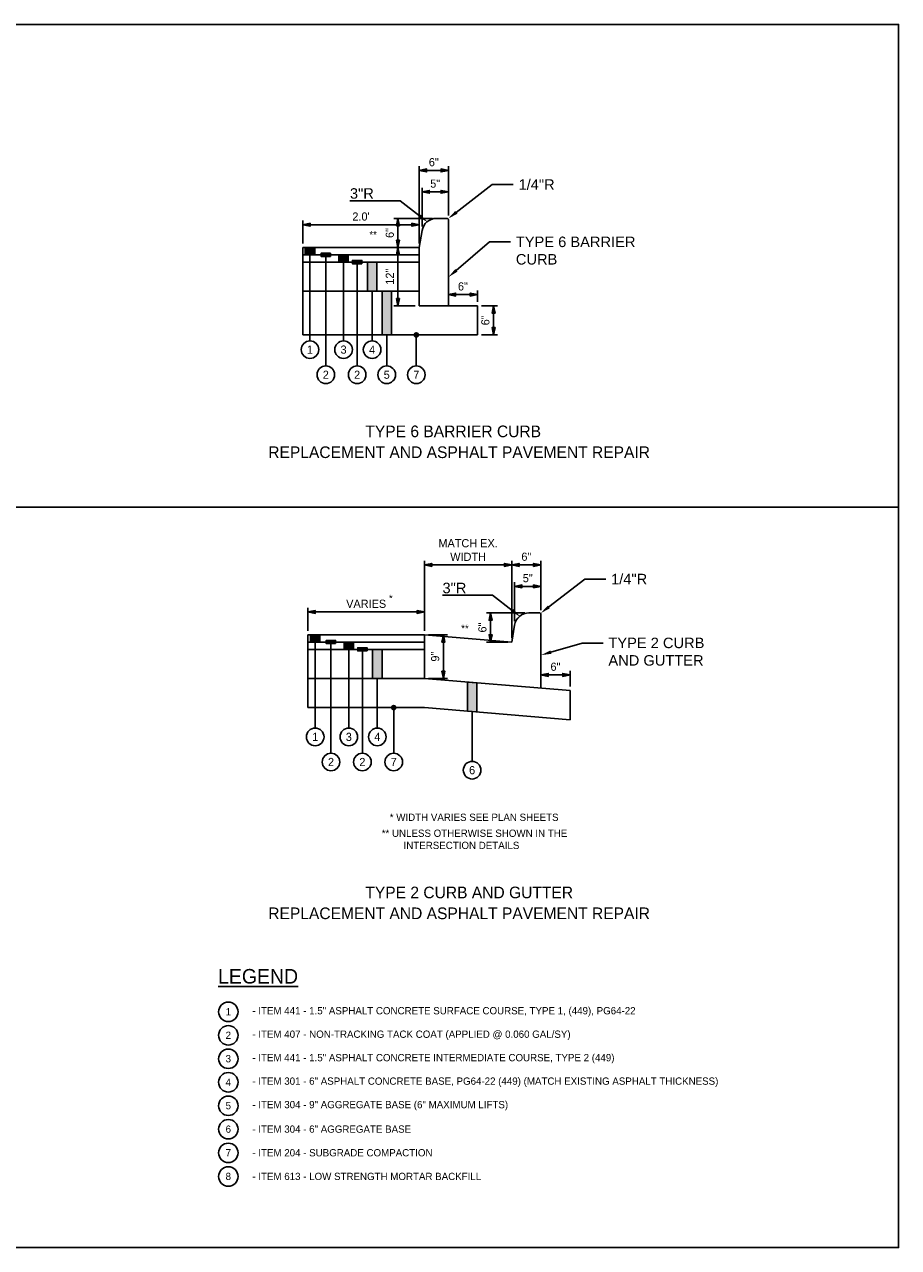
# Model space of a CAD drawing. Header units: feet. Extents: x 6 to 192, y 3 to 83.
# Tile 2 of 3: x 22 to 37, y 3 to 24. Entities that reach past the tile are written whole.
import ezdxf
from ezdxf import colors
from ezdxf.entities.mleader import LeaderData, LeaderLine
from ezdxf.math import Vec2, Vec3

# ---------------------------------------------------------------- set-up
doc = ezdxf.new("R2010")
doc.units = ezdxf.units.FT
doc.header["$MEASUREMENT"] = 0
doc.layers.add('COLUMNS', color=6, linetype='Continuous', plot=False)
for name, color, linetype in [('D-TITLE', 3, 'Continuous'), ('PV_P_Text', 10, 'Continuous'), ('SH_Border', 7, 'Continuous')]:
    doc.layers.add(name, color=color, linetype=linetype)
doc.styles.add('Slanted-Normal', font='font31.shx', dxfattribs={"height": 0.14})
doc.styles.add('STANARD', font='font31.shx')
doc.styles.get("Standard").update_dxf_attribs({"font": 'arial.ttf'})
doc.dimstyles.new('Dec-1  Slanted', dxfattribs={"dimtxt": 0.125, "dimasz": 0.125, "dimexe": 0.07, "dimexo": 0.07, "dimgap": 0.07, "dimtad": 1, "dimdec": 1, "dimzin": 3, "dimdsep": 46, "dimtxsty": 'Slanted-Normal', "dimblk": 'Dim1', "dimcen": 0, "dimclrd": 95, "dimclre": 95, "dimclrt": 7, "dimadec": 1, "dimazin": 3, "dimtfac": 1, "dimtdec": 1, "dimtix": 1, "dimtofl": 0, "dimtmove": 1, "dimatfit": 3, "dimldrblk": 'Dim1', "dimfxl": 1, "dimtolj": 1, "dimtzin": 0, "dimlwd": -1, "dimlwe": -1, "dimarcsym": 0})

# ---------------------------------------------------------------- blocks, each defined once
blk = doc.blocks.new('Dim1')
h = blk.add_hatch(color=4)
h.dxf.hatch_style = 1
h.paths.add_polyline_path([(0, 0), (-1, -0.2), (-1, 0.2)])
at = {"color": 4}
blk.add_lwpolyline([(0, 0), (-1, -0.2), (-1, 0.2), (0, 0)], dxfattribs=at)
blk = doc.blocks.new('*D5')
at = {"layer": 'Defpoints', "color": 0, "transparency": 16777216}
for p in [(26.368, 20.936), (26.368, 20.544), (28.368, 20.544)]:
    blk.add_point(p, dxfattribs=at)
at = {"layer": 'PV_P_Text', "color": 95, "linetype": 'Continuous', "transparency": 16777216}
for p, q in [((26.368, 20.614), (26.368, 21.006)), ((28.368, 20.614), (28.368, 21.006)), ((28.243, 20.936), (26.493, 20.936))]:
    blk.add_line(p, q, dxfattribs=at)
at = {"layer": 'PV_P_Text', "color": 95, "transparency": 16777216, "xscale": 0.125, "yscale": 0.125, "zscale": 0.125, "rotation": 180}
blk.add_blockref('Dim1', (26.368, 20.936), dxfattribs=at)
at = {"layer": 'PV_P_Text', "color": 95, "transparency": 16777216, "xscale": 0.125, "yscale": 0.125, "zscale": 0.125}
blk.add_blockref('Dim1', (28.368, 20.936), dxfattribs=at)
at = {"layer": 'PV_P_Text', "color": 7, "transparency": 16777216, "insert": (27.368, 21.076), "char_height": 0.14, "attachment_point": 5, "style": 'Slanted-Normal'}
blk.add_mtext("\\A1;2.0'", dxfattribs=at)
blk = doc.blocks.new('*D6')
at = {"layer": 'Defpoints', "color": 0, "transparency": 16777216}
for p in [(28.368, 21.869), (28.868, 21.023), (28.368, 20.544)]:
    blk.add_point(p, dxfattribs=at)
at = {"layer": 'PV_P_Text', "color": 95, "linetype": 'Continuous', "transparency": 16777216}
for p, q in [((28.368, 20.614), (28.368, 21.939)), ((28.743, 21.869), (28.493, 21.869)), ((28.868, 21.093), (28.868, 21.939))]:
    blk.add_line(p, q, dxfattribs=at)
at = {"layer": 'PV_P_Text', "color": 95, "transparency": 16777216, "xscale": 0.125, "yscale": 0.125, "zscale": 0.125, "rotation": 180}
blk.add_blockref('Dim1', (28.368, 21.869), dxfattribs=at)
at = {"layer": 'PV_P_Text', "color": 95, "transparency": 16777216, "xscale": 0.125, "yscale": 0.125, "zscale": 0.125}
blk.add_blockref('Dim1', (28.868, 21.869), dxfattribs=at)
at = {"layer": 'PV_P_Text', "color": 7, "transparency": 16777216, "insert": (28.618, 22.009), "char_height": 0.14, "attachment_point": 5, "style": 'Slanted-Normal'}
blk.add_mtext('\\A1;6"', dxfattribs=at)
blk = doc.blocks.new('*D7')
at = {"layer": 'Defpoints', "color": 0, "transparency": 16777216}
for p in [(28.416, 21.501), (28.868, 21.023), (28.416, 20.835)]:
    blk.add_point(p, dxfattribs=at)
at = {"layer": 'PV_P_Text', "color": 95, "linetype": 'Continuous', "transparency": 16777216}
for p, q in [((28.416, 20.905), (28.416, 21.571)), ((28.743, 21.501), (28.541, 21.501)), ((28.868, 21.093), (28.868, 21.571))]:
    blk.add_line(p, q, dxfattribs=at)
at = {"layer": 'PV_P_Text', "color": 95, "transparency": 16777216, "xscale": 0.125, "yscale": 0.125, "zscale": 0.125, "rotation": 180}
blk.add_blockref('Dim1', (28.416, 21.501), dxfattribs=at)
at = {"layer": 'PV_P_Text', "color": 95, "transparency": 16777216, "xscale": 0.125, "yscale": 0.125, "zscale": 0.125}
blk.add_blockref('Dim1', (28.868, 21.501), dxfattribs=at)
at = {"layer": 'PV_P_Text', "color": 7, "transparency": 16777216, "insert": (28.642, 21.641), "char_height": 0.14, "attachment_point": 5, "style": 'Slanted-Normal'}
blk.add_mtext('\\A1;5"', dxfattribs=at)
blk = doc.blocks.new('*D8')
at = {"layer": 'Defpoints', "color": 0, "transparency": 16777216}
for p in [(28.368, 20.544), (28.003, 19.544), (28.368, 19.544)]:
    blk.add_point(p, dxfattribs=at)
at = {"layer": 'PV_P_Text', "color": 95, "linetype": 'Continuous', "transparency": 16777216}
for p, q in [((28.298, 20.544), (27.933, 20.544)), ((28.003, 20.419), (28.003, 19.669)), ((28.298, 19.544), (27.933, 19.544))]:
    blk.add_line(p, q, dxfattribs=at)
at = {"layer": 'PV_P_Text', "color": 95, "transparency": 16777216, "xscale": 0.125, "yscale": 0.125, "zscale": 0.125}
for p, rotation in [((28.003, 20.544), 90), ((28.003, 19.544), 270)]:
    blk.add_blockref('Dim1', p, dxfattribs=dict(at, rotation=rotation))
at = {"layer": 'PV_P_Text', "color": 7, "transparency": 16777216, "insert": (27.863, 20.044), "char_height": 0.14, "attachment_point": 5, "rotation": 90, "style": 'Slanted-Normal'}
blk.add_mtext('\\A1;12"', dxfattribs=at)
blk = doc.blocks.new('*D9')
at = {"layer": 'Defpoints', "color": 0, "transparency": 16777216}
for p in [(28.003, 21.044), (28.663, 21.044), (28.368, 20.544)]:
    blk.add_point(p, dxfattribs=at)
at = {"layer": 'PV_P_Text', "color": 95, "linetype": 'Continuous', "transparency": 16777216}
for p, q in [((28.593, 21.044), (27.933, 21.044)), ((28.003, 20.669), (28.003, 20.919)), ((28.298, 20.544), (27.933, 20.544))]:
    blk.add_line(p, q, dxfattribs=at)
at = {"layer": 'PV_P_Text', "color": 95, "transparency": 16777216, "xscale": 0.125, "yscale": 0.125, "zscale": 0.125}
for p, rotation in [((28.003, 21.044), 90), ((28.003, 20.544), 270)]:
    blk.add_blockref('Dim1', p, dxfattribs=dict(at, rotation=rotation))
at = {"layer": 'PV_P_Text', "color": 7, "transparency": 16777216, "insert": (27.863, 20.794), "char_height": 0.14, "attachment_point": 5, "rotation": 90, "style": 'Slanted-Normal'}
blk.add_mtext('\\A1;6"', dxfattribs=at)
blk = doc.blocks.new('*D10')
at = {"layer": 'Defpoints', "color": 0, "transparency": 16777216}
for p in [(26.457, 14.287), (26.457, 13.895), (28.457, 13.895)]:
    blk.add_point(p, dxfattribs=at)
at = {"layer": 'PV_P_Text', "color": 95, "linetype": 'Continuous', "transparency": 16777216}
for p, q in [((26.457, 13.965), (26.457, 14.357)), ((28.332, 14.287), (26.582, 14.287)), ((28.457, 13.965), (28.457, 14.357))]:
    blk.add_line(p, q, dxfattribs=at)
at = {"layer": 'PV_P_Text', "color": 95, "transparency": 16777216, "xscale": 0.125, "yscale": 0.125, "zscale": 0.125, "rotation": 180}
blk.add_blockref('Dim1', (26.457, 14.287), dxfattribs=at)
at = {"layer": 'PV_P_Text', "color": 95, "transparency": 16777216, "xscale": 0.125, "yscale": 0.125, "zscale": 0.125}
blk.add_blockref('Dim1', (28.457, 14.287), dxfattribs=at)
at = {"layer": 'PV_P_Text', "color": 7, "transparency": 16777216, "insert": (27.457, 14.427), "char_height": 0.14, "attachment_point": 5, "style": 'Slanted-Normal'}
blk.add_mtext('\\A1;VARIES', dxfattribs=at)
blk = doc.blocks.new('*D11')
at = {"layer": 'Defpoints', "color": 0, "transparency": 16777216}
for p in [(29.957, 15.095), (30.457, 14.249), (29.957, 13.77)]:
    blk.add_point(p, dxfattribs=at)
at = {"layer": 'PV_P_Text', "color": 95, "linetype": 'Continuous', "transparency": 16777216}
for p, q in [((29.957, 13.84), (29.957, 15.165)), ((30.457, 14.319), (30.457, 15.165)), ((30.332, 15.095), (30.082, 15.095))]:
    blk.add_line(p, q, dxfattribs=at)
at = {"layer": 'PV_P_Text', "color": 95, "transparency": 16777216, "xscale": 0.125, "yscale": 0.125, "zscale": 0.125, "rotation": 180}
blk.add_blockref('Dim1', (29.957, 15.095), dxfattribs=at)
at = {"layer": 'PV_P_Text', "color": 95, "transparency": 16777216, "xscale": 0.125, "yscale": 0.125, "zscale": 0.125}
blk.add_blockref('Dim1', (30.457, 15.095), dxfattribs=at)
at = {"layer": 'PV_P_Text', "color": 7, "transparency": 16777216, "insert": (30.207, 15.235), "char_height": 0.14, "attachment_point": 5, "style": 'Slanted-Normal'}
blk.add_mtext('\\A1;6"', dxfattribs=at)
blk = doc.blocks.new('*D12')
at = {"layer": 'Defpoints', "color": 0, "transparency": 16777216}
for p in [(30.005, 14.727), (30.457, 14.249), (30.005, 14.061)]:
    blk.add_point(p, dxfattribs=at)
at = {"layer": 'PV_P_Text', "color": 95, "linetype": 'Continuous', "transparency": 16777216}
for p, q in [((30.005, 14.131), (30.005, 14.797)), ((30.332, 14.727), (30.13, 14.727)), ((30.457, 14.319), (30.457, 14.797))]:
    blk.add_line(p, q, dxfattribs=at)
at = {"layer": 'PV_P_Text', "color": 95, "transparency": 16777216, "xscale": 0.125, "yscale": 0.125, "zscale": 0.125, "rotation": 180}
blk.add_blockref('Dim1', (30.005, 14.727), dxfattribs=at)
at = {"layer": 'PV_P_Text', "color": 95, "transparency": 16777216, "xscale": 0.125, "yscale": 0.125, "zscale": 0.125}
blk.add_blockref('Dim1', (30.457, 14.727), dxfattribs=at)
at = {"layer": 'PV_P_Text', "color": 7, "transparency": 16777216, "insert": (30.231, 14.867), "char_height": 0.14, "attachment_point": 5, "style": 'Slanted-Normal'}
blk.add_mtext('\\A1;5"', dxfattribs=at)
blk = doc.blocks.new('*D13')
at = {"layer": 'Defpoints', "color": 0, "transparency": 16777216}
for p in [(28.457, 13.895), (28.457, 13.145), (28.783, 13.145)]:
    blk.add_point(p, dxfattribs=at)
at = {"layer": 'PV_P_Text', "color": 95, "linetype": 'Continuous', "transparency": 16777216}
for p, q in [((28.527, 13.895), (28.853, 13.895)), ((28.783, 13.77), (28.783, 13.27)), ((28.527, 13.145), (28.853, 13.145))]:
    blk.add_line(p, q, dxfattribs=at)
at = {"layer": 'PV_P_Text', "color": 95, "transparency": 16777216, "xscale": 0.125, "yscale": 0.125, "zscale": 0.125}
for p, rotation in [((28.783, 13.895), 90), ((28.783, 13.145), 270)]:
    blk.add_blockref('Dim1', p, dxfattribs=dict(at, rotation=rotation))
at = {"layer": 'PV_P_Text', "color": 7, "transparency": 16777216, "insert": (28.643, 13.52), "char_height": 0.14, "attachment_point": 5, "rotation": 90, "style": 'Slanted-Normal'}
blk.add_mtext('\\A1;9"', dxfattribs=at)
blk = doc.blocks.new('*D14')
at = {"layer": 'Defpoints', "color": 0, "transparency": 16777216}
for p in [(29.593, 14.27), (30.252, 14.27), (29.957, 13.77)]:
    blk.add_point(p, dxfattribs=at)
at = {"layer": 'PV_P_Text', "color": 95, "linetype": 'Continuous', "transparency": 16777216}
for p, q in [((30.182, 14.27), (29.523, 14.27)), ((29.593, 13.895), (29.593, 14.145)), ((29.887, 13.77), (29.523, 13.77))]:
    blk.add_line(p, q, dxfattribs=at)
at = {"layer": 'PV_P_Text', "color": 95, "transparency": 16777216, "xscale": 0.125, "yscale": 0.125, "zscale": 0.125}
for p, rotation in [((29.593, 14.27), 90), ((29.593, 13.77), 270)]:
    blk.add_blockref('Dim1', p, dxfattribs=dict(at, rotation=rotation))
at = {"layer": 'PV_P_Text', "color": 7, "transparency": 16777216, "insert": (29.453, 14.02), "char_height": 0.14, "attachment_point": 5, "rotation": 90, "style": 'Slanted-Normal'}
blk.add_mtext('\\A1;6"', dxfattribs=at)
blk = doc.blocks.new('*D15')
at = {"layer": 'Defpoints', "color": 0, "transparency": 16777216}
for p in [(28.457, 15.095), (28.457, 13.895), (29.957, 13.77)]:
    blk.add_point(p, dxfattribs=at)
at = {"layer": 'PV_P_Text', "color": 95, "linetype": 'Continuous', "transparency": 16777216}
for p, q in [((28.457, 13.965), (28.457, 15.165)), ((29.957, 13.84), (29.957, 15.165)), ((29.832, 15.095), (28.582, 15.095))]:
    blk.add_line(p, q, dxfattribs=at)
at = {"layer": 'PV_P_Text', "color": 95, "transparency": 16777216, "xscale": 0.125, "yscale": 0.125, "zscale": 0.125, "rotation": 180}
blk.add_blockref('Dim1', (28.457, 15.095), dxfattribs=at)
at = {"layer": 'PV_P_Text', "color": 95, "transparency": 16777216, "xscale": 0.125, "yscale": 0.125, "zscale": 0.125}
blk.add_blockref('Dim1', (29.957, 15.095), dxfattribs=at)
at = {"layer": 'PV_P_Text', "color": 7, "transparency": 16777216, "insert": (29.207, 15.351), "char_height": 0.14, "attachment_point": 5, "style": 'Slanted-Normal'}
blk.add_mtext('\\A1;MATCH EX.\\PWIDTH', dxfattribs=at)
blk = doc.blocks.new('*D17')
at = {"layer": 'Defpoints', "color": 0, "transparency": 16777216}
for p in [(28.868, 19.736), (28.868, 19.544), (29.368, 19.544)]:
    blk.add_point(p, dxfattribs=at)
at = {"layer": 'PV_P_Text', "color": 95, "linetype": 'Continuous', "transparency": 16777216}
for p, q in [((28.868, 19.614), (28.868, 19.806)), ((29.368, 19.614), (29.368, 19.806)), ((29.243, 19.736), (28.993, 19.736))]:
    blk.add_line(p, q, dxfattribs=at)
at = {"layer": 'PV_P_Text', "color": 95, "transparency": 16777216, "xscale": 0.125, "yscale": 0.125, "zscale": 0.125, "rotation": 180}
blk.add_blockref('Dim1', (28.868, 19.736), dxfattribs=at)
at = {"layer": 'PV_P_Text', "color": 95, "transparency": 16777216, "xscale": 0.125, "yscale": 0.125, "zscale": 0.125}
blk.add_blockref('Dim1', (29.368, 19.736), dxfattribs=at)
at = {"layer": 'PV_P_Text', "color": 7, "transparency": 16777216, "insert": (29.118, 19.876), "char_height": 0.14, "attachment_point": 5, "style": 'Slanted-Normal'}
blk.add_mtext('\\A1;6"', dxfattribs=at)
blk = doc.blocks.new('*D18')
at = {"layer": 'Defpoints', "color": 0, "transparency": 16777216}
for p in [(30.457, 13.206), (30.457, 12.979), (30.957, 12.937)]:
    blk.add_point(p, dxfattribs=at)
at = {"layer": 'PV_P_Text', "color": 95, "linetype": 'Continuous', "transparency": 16777216}
for p, q in [((30.457, 13.049), (30.457, 13.276)), ((30.957, 13.007), (30.957, 13.276)), ((30.832, 13.206), (30.582, 13.206))]:
    blk.add_line(p, q, dxfattribs=at)
at = {"layer": 'PV_P_Text', "color": 95, "transparency": 16777216, "xscale": 0.125, "yscale": 0.125, "zscale": 0.125, "rotation": 180}
blk.add_blockref('Dim1', (30.457, 13.206), dxfattribs=at)
at = {"layer": 'PV_P_Text', "color": 95, "transparency": 16777216, "xscale": 0.125, "yscale": 0.125, "zscale": 0.125}
blk.add_blockref('Dim1', (30.957, 13.206), dxfattribs=at)
at = {"layer": 'PV_P_Text', "color": 7, "transparency": 16777216, "insert": (30.707, 13.346), "char_height": 0.14, "attachment_point": 5, "style": 'Slanted-Normal'}
blk.add_mtext('\\A1;6"', dxfattribs=at)
blk = doc.blocks.new('*D20')
at = {"layer": 'Defpoints', "color": 0, "transparency": 16777216}
for p in [(29.368, 19.544), (29.644, 19.544), (29.368, 19.044)]:
    blk.add_point(p, dxfattribs=at)
at = {"layer": 'PV_P_Text', "color": 95, "linetype": 'Continuous', "transparency": 16777216}
for p, q in [((29.438, 19.544), (29.714, 19.544)), ((29.644, 19.169), (29.644, 19.419)), ((29.438, 19.044), (29.714, 19.044))]:
    blk.add_line(p, q, dxfattribs=at)
at = {"layer": 'PV_P_Text', "color": 95, "transparency": 16777216, "xscale": 0.125, "yscale": 0.125, "zscale": 0.125}
for p, rotation in [((29.644, 19.544), 90), ((29.644, 19.044), 270)]:
    blk.add_blockref('Dim1', p, dxfattribs=dict(at, rotation=rotation))
at = {"layer": 'PV_P_Text', "color": 7, "transparency": 16777216, "insert": (29.504, 19.294), "char_height": 0.14, "attachment_point": 5, "rotation": 90, "style": 'Slanted-Normal'}
blk.add_mtext('\\A1;6"', dxfattribs=at)

msp = doc.modelspace()

# ---------------------------------------------------------------- hatches: boundary and pattern name
at = {"layer": 'PV_P_Text'}
h = msp.add_hatch(color=256, dxfattribs=at)
h.dxf.hatch_style = 1
h.paths.add_polyline_path([(26.573, 20.419), (26.573, 20.544), (26.412, 20.544), (26.412, 20.419)])
h = msp.add_hatch(color=256, dxfattribs=at)
h.dxf.hatch_style = 1
h.paths.add_polyline_path([(26.844, 20.392), (26.844, 20.447), (26.683, 20.447), (26.683, 20.392)])
h = msp.add_hatch(color=256, dxfattribs=at)
h.dxf.hatch_style = 1
h.paths.add_polyline_path([(27.15, 20.294), (27.15, 20.419), (26.989, 20.419), (26.989, 20.294)])
h = msp.add_hatch(color=256, dxfattribs=at)
h.dxf.hatch_style = 1
h.paths.add_polyline_path([(27.383, 20.267), (27.383, 20.322), (27.222, 20.322), (27.222, 20.267)])
h = msp.add_hatch(color=256, dxfattribs=at)
h.dxf.hatch_style = 1
h.paths.add_polyline_path([(27.639, 19.794), (27.639, 20.294), (27.478, 20.294), (27.478, 19.794)])
h = msp.add_hatch(color=256, dxfattribs=at)
h.dxf.hatch_style = 1
h.paths.add_polyline_path([(27.891, 19.044), (27.891, 19.794), (27.73, 19.794), (27.73, 19.044)])
h = msp.add_hatch(color=256, dxfattribs=at)
h.dxf.hatch_style = 1
edge = h.paths.add_edge_path()
edge.add_arc((28.318, 19.044), 0.049, 0, 360)
h = msp.add_hatch(color=256, dxfattribs=at)
h.dxf.hatch_style = 1
h.paths.add_polyline_path([(26.662, 13.77), (26.662, 13.895), (26.501, 13.895), (26.501, 13.77)])
h = msp.add_hatch(color=256, dxfattribs=at)
h.dxf.hatch_style = 1
h.paths.add_polyline_path([(26.933, 13.743), (26.933, 13.798), (26.772, 13.798), (26.772, 13.743)])
h = msp.add_hatch(color=256, dxfattribs=at)
h.dxf.hatch_style = 1
h.paths.add_polyline_path([(27.239, 13.645), (27.239, 13.77), (27.078, 13.77), (27.078, 13.645)])
h = msp.add_hatch(color=256, dxfattribs=at)
h.dxf.hatch_style = 1
h.paths.add_polyline_path([(27.472, 13.618), (27.472, 13.673), (27.311, 13.673), (27.311, 13.618)])
h = msp.add_hatch(color=256, dxfattribs=at)
h.dxf.hatch_style = 1
h.paths.add_polyline_path([(27.729, 13.145), (27.729, 13.645), (27.567, 13.645), (27.567, 13.145)])
h = msp.add_hatch(color=256, dxfattribs=at)
h.dxf.hatch_style = 1
h.paths.add_polyline_path([(29.356, 12.57), (29.356, 13.07), (29.195, 13.084), (29.195, 12.584)])
h = msp.add_hatch(color=256, dxfattribs=at)
h.dxf.hatch_style = 1
edge = h.paths.add_edge_path()
edge.add_arc((27.93, 12.645), 0.049, 0, 360)

# ---------------------------------------------------------------- linework, layer by layer
at = {"layer": 'COLUMNS'}
msp.add_lwpolyline([(6.098, 3.374), (6.098, 24.374), (36.598, 24.374), (36.598, 3.374)], close=True, dxfattribs=at)
at = {"layer": 'PV_P_Text'}
for points in [[(28.868, 19.544), (28.868, 21.023, 0.414214), (28.847, 21.044), (28.663, 21.044, 0.366648), (28.416, 20.835), (28.368, 20.544)], [(30.457, 12.979), (30.457, 14.249, 0.414214), (30.436, 14.27), (30.252, 14.27, 0.366629), (30.005, 14.061), (29.957, 13.77)]]:
    msp.add_lwpolyline(points, format="xyb", dxfattribs=at)
for points in [[(26.368, 20.544), (28.368, 20.544)], [(26.368, 20.544), (26.368, 19.044)], [(26.368, 20.419), (28.368, 20.419)], [(26.492, 20.419), (26.492, 18.943)], [(26.764, 20.392), (26.764, 18.511)], [(28.368, 20.544), (28.368, 19.544)], [(26.368, 20.294), (28.368, 20.294)], [(27.069, 20.294), (27.069, 18.943)], [(27.302, 20.267), (27.302, 18.511)], [(26.368, 19.794), (28.368, 19.794)], [(27.559, 19.794), (27.559, 18.943)], [(28.368, 19.544), (28.868, 19.544)], [(28.868, 19.544), (29.368, 19.544)], [(29.368, 19.544), (29.368, 19.044)], [(26.368, 19.044), (29.368, 19.044)], [(27.81, 19.044), (27.81, 18.511)], [(28.318, 19.044), (28.318, 18.511)], [(26.457, 13.895), (28.457, 13.895)], [(26.457, 13.895), (26.457, 12.645)], [(28.457, 13.895), (28.457, 13.145)], [(29.957, 13.77), (28.457, 13.895)], [(26.457, 13.77), (28.457, 13.77)], [(26.582, 13.77), (26.582, 12.294)], [(26.853, 13.743), (26.853, 11.862)], [(26.457, 13.645), (28.457, 13.645)], [(27.159, 13.645), (27.159, 12.294)], [(27.392, 13.618), (27.392, 11.862)], [(26.457, 13.145), (28.457, 13.145)], [(27.648, 13.145), (27.648, 12.294)], [(30.957, 12.937), (28.457, 13.145)], [(30.957, 12.937), (30.957, 12.437)], [(26.457, 12.645), (28.457, 12.645)], [(27.93, 12.645), (27.93, 11.862)], [(30.957, 12.437), (28.457, 12.645)], [(29.276, 12.573), (29.276, 11.721)]]:
    msp.add_lwpolyline(points, dxfattribs=at)
for points in [[(26.573, 20.419), (26.573, 20.544), (26.412, 20.544), (26.412, 20.419)], [(26.844, 20.392), (26.844, 20.447), (26.683, 20.447), (26.683, 20.392)], [(27.15, 20.294), (27.15, 20.419), (26.989, 20.419), (26.989, 20.294)], [(27.383, 20.267), (27.383, 20.322), (27.222, 20.322), (27.222, 20.267)], [(27.639, 19.794), (27.639, 20.294), (27.478, 20.294), (27.478, 19.794)], [(27.891, 19.044), (27.891, 19.794), (27.73, 19.794), (27.73, 19.044)], [(26.662, 13.77), (26.662, 13.895), (26.501, 13.895), (26.501, 13.77)], [(26.933, 13.743), (26.933, 13.798), (26.772, 13.798), (26.772, 13.743)], [(27.239, 13.645), (27.239, 13.77), (27.078, 13.77), (27.078, 13.645)], [(27.472, 13.618), (27.472, 13.673), (27.311, 13.673), (27.311, 13.618)], [(27.729, 13.145), (27.729, 13.645), (27.567, 13.645), (27.567, 13.145)], [(29.356, 12.57), (29.356, 13.07), (29.195, 13.084), (29.195, 12.584)]]:
    msp.add_lwpolyline(points, close=True, dxfattribs=at)
for centre, radius in [((26.492, 18.791), 0.151), ((27.069, 18.791), 0.151), ((27.559, 18.791), 0.151), ((26.764, 18.36), 0.151), ((27.302, 18.36), 0.151), ((27.81, 18.36), 0.151), ((28.318, 18.36), 0.151), ((26.582, 12.142), 0.151), ((27.159, 12.142), 0.151), ((27.648, 12.142), 0.151), ((26.853, 11.711), 0.151), ((27.392, 11.711), 0.151), ((27.93, 11.711), 0.151), ((29.276, 11.57), 0.151), ((25.09, 7.421), 0.167), ((25.09, 7.018), 0.167), ((25.09, 6.615), 0.167), ((25.09, 6.212), 0.167), ((25.09, 5.809), 0.167), ((25.09, 5.406), 0.167), ((25.09, 5), 0.167), ((25.09, 4.594), 0.167)]:
    msp.add_circle(centre, radius, dxfattribs=at)
at = {"layer": 'SH_Border'}
msp.add_line((36.598, 16.087), (6.098, 16.087), dxfattribs=at)

# ---------------------------------------------------------------- texts
at = {"layer": 'D-TITLE', "style": 'STANARD'}
for s, p in [('TYPE 6 BARRIER CURB', (27.443, 17.288)), ('REPLACEMENT AND ASPHALT PAVEMENT REPAIR', (25.776, 16.93)), ('TYPE 2 CURB AND GUTTER', (27.443, 9.371)), ('REPLACEMENT AND ASPHALT PAVEMENT REPAIR', (25.776, 9.013))]:
    msp.add_text(s, height=0.2, dxfattribs=at).set_placement(p)
at = {"layer": 'PV_P_Text', "style": 'Slanted-Normal'}
for s, width, gutter_width, heights, insert, char_height, attachment_point in [('\\pxi-3,l4,t4;**', 10.82712, 16.981, [0], (27.386, 20.766), 0.125, 4), ('1', 2.46234, 0.625, [0], (26.492, 18.791), 0.14, 5), ('3', 2.46234, 0.625, [0], (27.069, 18.791), 0.14, 5), ('4', 2.46234, 0.625, [0], (27.559, 18.791), 0.14, 5), ('2', 2.46234, 0.625, [0], (26.764, 18.36), 0.14, 5), ('2', 2.46234, 0.625, [0], (27.302, 18.36), 0.14, 5), ('5', 2.46234, 0.625, [0], (27.81, 18.36), 0.14, 5), ('7', 2.46234, 0.625, [0], (28.318, 18.36), 0.14, 5), ('\\pxi-3,l4,t4;*', 10.82712, 16.981, [0], (27.723, 14.524), 0.125, 4), ('\\pxi-3,l4,t4;**', 10.82712, 16.981, [0], (28.963, 14.006), 0.125, 4), ('1', 2.46234, 0.625, [0], (26.582, 12.142), 0.14, 5), ('3', 2.46234, 0.625, [0], (27.159, 12.142), 0.14, 5), ('4', 2.46234, 0.625, [0], (27.648, 12.142), 0.14, 5), ('2', 2.46234, 0.625, [0], (26.853, 11.711), 0.14, 5), ('2', 2.46234, 0.625, [0], (27.392, 11.711), 0.14, 5), ('7', 2.46234, 0.625, [0], (27.93, 11.711), 0.14, 5), ('6', 2.46234, 0.625, [0], (29.276, 11.57), 0.14, 5), ('\\pxi-3,l4,t4;* WIDTH VARIES SEE PLAN SHEETS', 10.82712, 16.981, [0], (27.737, 10.761), 0.125, 4), ('\\pxi-3,l4,t4;** UNLESS OTHERWISE SHOWN IN THE INTERSECTION DETAILS', 3.42084, 16.981, [0.384], (27.599, 10.383), 0.125, 4), ('{\\LLEGEND}', 10.82712, 16.981, [0], (24.914, 8.03), 0.2499, 4), ('1', 10.82712, 16.981, [0], (25.09, 7.422), 0.125, 5), ('\\pxi-3,l4,t4;- ITEM 441 - 1.5" ASPHALT CONCRETE SURFACE COURSE, TYPE 1, (449), PG64-22 ', 10.82712, 16.981, [0], (25.378, 7.422), 0.125, 4), ('2', 10.82712, 16.981, [0], (25.09, 7.019), 0.125, 5), ('\\pxi-3,l4,t4;- ITEM 407 - NON-TRACKING TACK COAT (APPLIED @ 0.060 GAL/SY)', 10.82712, 16.981, [0], (25.378, 7.019), 0.125, 4), ('3', 10.82712, 16.981, [0], (25.09, 6.616), 0.125, 5), ('\\pxi-3,l4,t4;- ITEM 441 - 1.5" ASPHALT CONCRETE INTERMEDIATE COURSE, TYPE 2 (449)', 10.82712, 16.981, [0], (25.378, 6.616), 0.125, 4), ('4', 10.82712, 16.981, [0], (25.09, 6.213), 0.125, 5), ('\\pxi-3,l4,t4;- ITEM 301 - 6" ASPHALT CONCRETE BASE, PG64-22 (449) (MATCH EXISTING ASPHALT THICKNESS) ', 10.82712, 16.981, [0], (25.378, 6.213), 0.125, 4), ('\\pxi-3,l4,t4;- ITEM 304 - 9" AGGREGATE BASE (6" MAXIMUM LIFTS)', 10.82712, 16.981, [0], (25.378, 5.81), 0.125, 4), ('5', 10.82712, 16.981, [0], (25.09, 5.81), 0.125, 5), ('6', 10.82712, 16.981, [0], (25.09, 5.407), 0.125, 5), ('\\pxi-3,l4,t4;- ITEM 304 - 6" AGGREGATE BASE', 10.82712, 16.981, [0], (25.378, 5.407), 0.125, 4), ('7', 10.82712, 16.981, [0], (25.09, 5.001), 0.125, 5), ('\\pxi-3,l4,t4;- ITEM 204 - SUBGRADE COMPACTION', 10.82712, 16.981, [0], (25.378, 5.001), 0.125, 4), ('8', 10.82712, 16.981, [0], (25.09, 4.595), 0.125, 5), ('\\pxi-3,l4,t4;- ITEM 613 - LOW STRENGTH MORTAR BACKFILL', 10.82712, 16.981, [0], (25.378, 4.595), 0.125, 4)]:
    msp.add_mtext_dynamic_manual_height_columns(s, width=width, gutter_width=gutter_width, heights=heights, dxfattribs=dict(at, insert=insert, char_height=char_height, attachment_point=attachment_point))

# ---------------------------------------------------------------- dimensions: what is measured, and where the dimension line sits
at = {"layer": 'PV_P_Text'}
for base, p1, p2, text, picture, middle in [((28.368, 21.869), (28.868, 21.023), (28.368, 20.544), '6"', '*D6', (28.618, 22.009)), ((28.416, 21.501), (28.868, 21.023), (28.416, 20.835), '5"', '*D7', (28.642, 21.641)), ((26.368, 20.936), (28.368, 20.544), (26.368, 20.544), "2.0'", '*D5', (27.368, 21.076)), ((28.868, 19.736), (29.368, 19.544), (28.868, 19.544), '6"', '*D17', (29.118, 19.876)), ((28.457, 15.095), (29.957, 13.77), (28.457, 13.895), 'MATCH EX.\\PWIDTH', '*D15', (29.207, 15.351)), ((29.957, 15.095), (30.457, 14.249), (29.957, 13.77), '6"', '*D11', (30.207, 15.235)), ((30.005, 14.727), (30.457, 14.249), (30.005, 14.061), '5"', '*D12', (30.231, 14.867)), ((26.457, 14.287), (28.457, 13.895), (26.457, 13.895), 'VARIES', '*D10', (27.457, 14.427)), ((30.457, 13.206), (30.957, 12.937), (30.457, 12.979), '6"', '*D18', (30.707, 13.346))]:
    dim = msp.add_linear_dim(base=base, p1=p1, p2=p2, text=text, dimstyle='Dec-1  Slanted', override={"dimpost": "'"}, dxfattribs=at)
    dim.commit()
    dim.dimension.update_dxf_attribs({"geometry": picture, "text_midpoint": middle})
for base, p1, p2, text, picture, middle in [((28.003, 21.044), (28.368, 20.544), (28.663, 21.044), '6"', '*D9', (27.863, 20.794)), ((28.003, 19.544), (28.368, 20.544), (28.368, 19.544), '12"', '*D8', (27.863, 20.044)), ((29.644, 19.544), (29.368, 19.044), (29.368, 19.544), '6"', '*D20', (29.504, 19.294)), ((29.593, 14.27), (29.957, 13.77), (30.252, 14.27), '6"', '*D14', (29.453, 14.02)), ((28.783, 13.145), (28.457, 13.895), (28.457, 13.145), '9"', '*D13', (28.643, 13.52))]:
    dim = msp.add_linear_dim(base=base, p1=p1, p2=p2, angle=90, text=text, dimstyle='Dec-1  Slanted', override={"dimpost": "'"}, dxfattribs=at)
    dim.commit()
    dim.dimension.update_dxf_attribs({"geometry": picture, "text_midpoint": middle})

# ---------------------------------------------------------------- leaders
ml = msp.add_multileader_mtext('Standard', dxfattribs=at)
ml.set_content('\\A1;1/4"R', color=256)
ml.set_leader_properties()
ml.build(insert=Vec2(0, 0))
ml.multileader.update_dxf_attribs({"text_right_attachment_type": 6, "dogleg_length": 0.36, "arrow_head_size": 0.18})
ctx = ml.context
ctx.base_point, ctx.char_height, ctx.arrow_head_size, ctx.landing_gap_size, ctx.plane_origin = Vec3(29.983, 21.626), 0.18, 0.18, 0.09, Vec3(28.868, 21.044)
ctx.right_attachment = 6
notes = []
notes.append((ctx, [(0, (1, 1, 0), (29.623, 21.626), (1, 0), 0.36, [(0, [(28.862, 21.038)], 0, [])])]))
ctx.mtext.insert, ctx.mtext.flow_direction = Vec3(30.073, 21.716), 5
ml = msp.add_multileader_mtext('Standard', dxfattribs=at)
ml.set_content('\\A1;3"R', color=256)
ml.set_leader_properties()
ml.build(insert=Vec2(0, 0))
ml.multileader.update_dxf_attribs({"text_right_attachment_type": 6, "dogleg_length": 0.36, "arrow_head_size": 0.18})
ctx = ml.context
ctx.base_point, ctx.char_height, ctx.arrow_head_size, ctx.landing_gap_size, ctx.plane_origin = Vec3(27.102, 21.472), 0.18, 0.18, 0.09, Vec3(28.522, 20.985)
ctx.right_attachment, ctx.text_align_type = 6, 2
notes.append((ctx, [(1, (1, 1, 0), (28.039, 21.347), (-1, 0), 0.36, [(0, [(28.516, 20.979)], 0, [])])]))
ctx.mtext.insert, ctx.mtext.alignment, ctx.mtext.flow_direction = Vec3(27.589, 21.563), 3, 5
ml = msp.add_multileader_mtext('Standard', dxfattribs=at)
ml.set_content('\\A1;TYPE 6 BARRIER CURB ', color=256)
ml.set_leader_properties()
ml.build(insert=Vec2(0, 0))
ml.multileader.update_dxf_attribs({"text_right_attachment_type": 6, "dogleg_length": 0.36, "arrow_head_size": 0.18})
ctx = ml.context
ctx.base_point, ctx.char_height, ctx.arrow_head_size, ctx.landing_gap_size, ctx.plane_origin = Vec3(29.937, 20.64), 0.18, 0.18, 0.09, Vec3(28.631, 19.009)
ctx.right_attachment = 6
notes.append((ctx, [(0, (1, 1, 0), (29.577, 20.64), (1, 0), 0.36, [(0, [(28.868, 20.035)], 0, [])])]))
ctx.mtext.insert, ctx.mtext.width, ctx.mtext.flow_direction = Vec3(30.027, 20.732), 2.17062, 5
ml = msp.add_multileader_mtext('Standard', dxfattribs=at)
ml.set_content('\\A1;1/4"R', color=256)
ml.set_leader_properties()
ml.build(insert=Vec2(0, 0))
ml.multileader.update_dxf_attribs({"text_right_attachment_type": 6, "dogleg_length": 0.36, "arrow_head_size": 0.18})
ctx = ml.context
ctx.base_point, ctx.char_height, ctx.arrow_head_size, ctx.landing_gap_size, ctx.plane_origin = Vec3(31.572, 14.852), 0.18, 0.18, 0.09, Vec3(30.457, 14.27)
ctx.right_attachment = 6
notes.append((ctx, [(0, (1, 1, 0), (31.212, 14.852), (1, 0), 0.36, [(0, [(30.451, 14.264)], 0, [])])]))
ctx.mtext.insert, ctx.mtext.flow_direction = Vec3(31.662, 14.942), 5
ml = msp.add_multileader_mtext('Standard', dxfattribs=at)
ml.set_content('\\A1;3"R', color=256)
ml.set_leader_properties()
ml.build(insert=Vec2(0, 0))
ml.multileader.update_dxf_attribs({"text_right_attachment_type": 6, "dogleg_length": 0.36, "arrow_head_size": 0.18})
ctx = ml.context
ctx.base_point, ctx.char_height, ctx.arrow_head_size, ctx.landing_gap_size, ctx.plane_origin = Vec3(28.691, 14.698), 0.18, 0.18, 0.09, Vec3(30.111, 14.211)
ctx.right_attachment, ctx.text_align_type = 6, 2
notes.append((ctx, [(1, (1, 1, 0), (29.628, 14.573), (-1, 0), 0.36, [(0, [(30.105, 14.205)], 0, [])])]))
ctx.mtext.insert, ctx.mtext.alignment, ctx.mtext.flow_direction = Vec3(29.178, 14.789), 3, 5
ml = msp.add_multileader_mtext('Standard', dxfattribs=at)
ml.set_content('\\A1;TYPE 2 CURB AND GUTTER', color=256)
ml.set_leader_properties()
ml.build(insert=Vec2(0, 0))
ml.multileader.update_dxf_attribs({"text_right_attachment_type": 6, "dogleg_length": 0.36, "arrow_head_size": 0.18})
ctx = ml.context
ctx.base_point, ctx.char_height, ctx.arrow_head_size, ctx.landing_gap_size, ctx.plane_origin = Vec3(31.526, 13.754), 0.18, 0.18, 0.09, Vec3(30.22, 12.342)
ctx.right_attachment = 6
notes.append((ctx, [(0, (1, 1, 0), (31.166, 13.754), (1, 0), 0.36, [(0, [(30.457, 13.546)], 0, [])])]))
ctx.mtext.insert, ctx.mtext.width, ctx.mtext.flow_direction = Vec3(31.616, 13.846), 2.17062, 5
for ctx, leaders in notes:
    for number, flags, end, landing, length, lines in leaders:
        leader = LeaderData()
        leader.index, (leader.has_last_leader_line, leader.has_dogleg_vector, leader.attachment_direction) = number, flags
        leader.last_leader_point, leader.dogleg_vector, leader.dogleg_length = Vec3(end), Vec3(landing), length
        for number, points, colour, breaks in lines:
            line = LeaderLine()
            line.index, line.vertices, line.color, line.breaks = number, Vec3.list(points), colors.encode_raw_color(colour), breaks
            leader.lines.append(line)
        ctx.leaders.append(leader)

doc.saveas('drawing.dxf')
